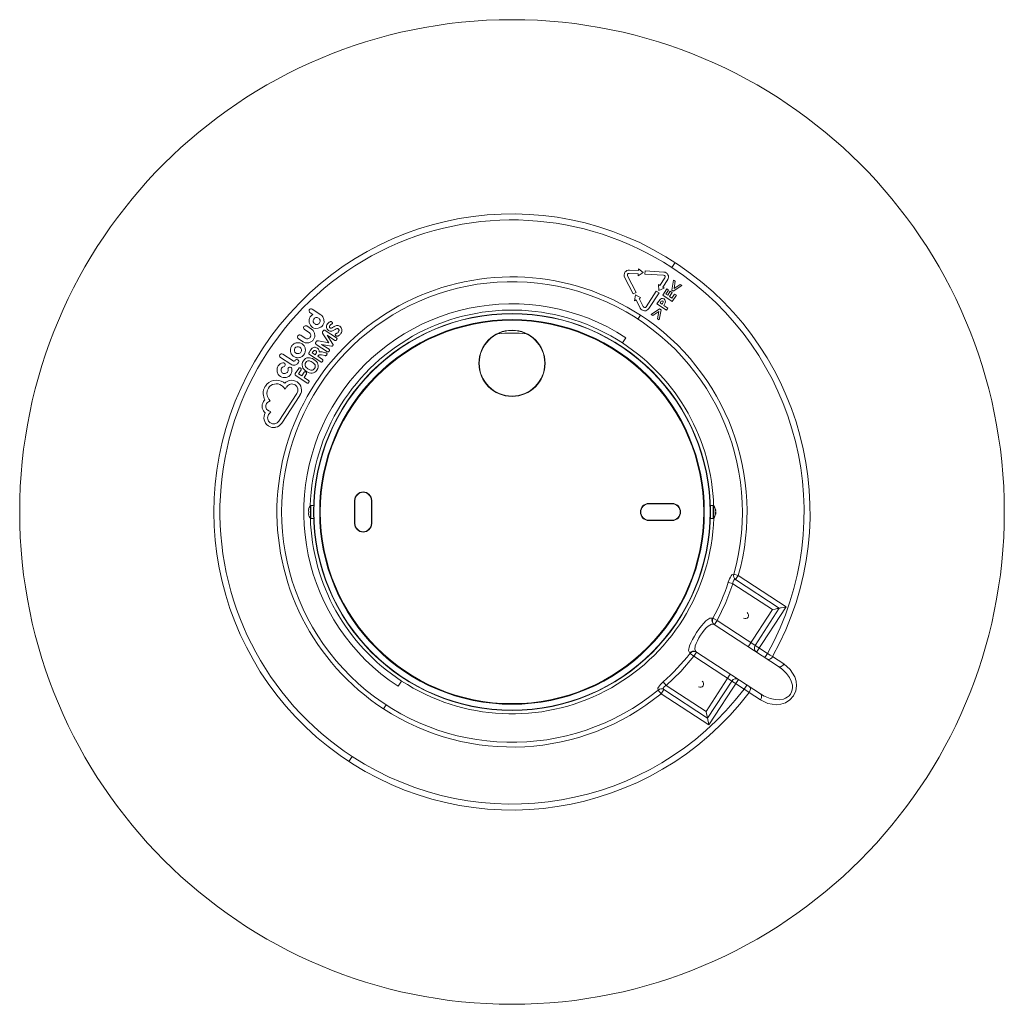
# Model space of a CAD drawing. Header units: millimetres. Extents: x -150 to 612, y -1796 to 169.
# Tile 4 of 4: x -150 to 150, y -131 to 169. Entities that reach past the tile are written whole.
import ezdxf

# ---------------------------------------------------------------- set-up
doc = ezdxf.new("R2010")
doc.units = ezdxf.units.MM

msp = doc.modelspace()

# ---------------------------------------------------------------- linework, layer by layer
at = {"color": 7, "linetype": 'Continuous', "lineweight": 15}
for p, q in [((38.51, 92.83), (38.54, 93.38)), ((38.54, 93.38), (39.98, 92.25)), ((48.67, 93.78), (49.67, 95.3)), ((36.9, 85.72), (34.32, 90.81)), ((35.22, 91.26), (37.79, 86.17)), ((38.45, 91.83), (35.69, 91.98)), ((35.75, 92.98), (38.51, 92.83)), ((39.98, 92.25), (38.42, 91.28)), ((38.42, 91.28), (38.45, 91.83)), ((40.52, 91.72), (40.57, 92.72)), ((46.21, 91.4), (40.52, 91.72)), ((40.57, 92.72), (46.27, 92.4)), ((45.09, 88.31), (46.6, 90.63)), ((47.44, 90.08), (45.92, 87.77)), ((44.63, 88.61), (45.09, 88.31)), ((44.69, 86.78), (44.63, 88.61)), ((46.39, 87.47), (44.69, 86.78)), ((45.92, 87.77), (46.39, 87.47)), ((45.92, 85.37), (47.15, 87.25)), ((47.15, 87.25), (47.67, 86.91)), ((48.72, 86.87), (49.24, 89.9)), ((51.7, 88.29), (49.13, 86.6)), ((49.24, 89.9), (49.74, 89.58)), ((49.74, 89.58), (49.37, 87.41)), ((49.37, 87.41), (51.2, 88.62)), ((51.2, 88.62), (51.7, 88.29)), ((37.79, 86.17), (36.9, 85.72)), ((37.34, 83.63), (37.6, 85.44)), ((37.6, 85.44), (39.22, 84.58)), ((39.22, 84.58), (38.72, 84.33)), ((38.72, 84.33), (39.97, 81.86)), ((40.84, 81.81), (43.96, 86.58)), ((44.79, 86.04), (41.68, 81.26)), ((43.96, 86.58), (44.79, 86.04)), ((48.85, 83.46), (45.92, 85.37)), ((47.67, 86.91), (46.86, 85.67)), ((46.86, 85.67), (47.43, 85.3)), ((47.43, 85.3), (48.24, 86.54)), ((48.76, 86.2), (47.95, 84.96)), ((47.95, 84.96), (48.74, 84.44)), ((48.24, 86.54), (48.76, 86.2)), ((49.13, 86.6), (48.72, 86.87)), ((48.74, 84.44), (49.55, 85.68)), ((50.08, 85.34), (48.85, 83.46)), ((49.55, 85.68), (50.08, 85.34)), ((-60.88, 81.11), (-58.27, 79.4)), ((37.83, 83.88), (37.34, 83.63)), ((39.08, 81.41), (37.83, 83.88)), ((42.42, 79.46), (44.99, 81.16)), ((44.15, 82.67), (44.61, 83.37)), ((47.08, 80.75), (44.15, 82.67)), ((44.99, 81.16), (45.4, 80.89)), ((45.1, 82.96), (45.22, 83.16)), ((45.7, 82.57), (45.1, 82.96)), ((45.84, 82.79), (45.7, 82.57)), ((46.22, 82.23), (47.5, 81.39)), ((47.5, 81.39), (47.08, 80.75)), ((-61.84, 80.71), (-61.84, 80.47)), ((-61.84, 80.47), (-61.74, 80.25)), ((-61.57, 80.08), (-60.66, 79.48)), ((-60.42, 78.06), (-60.13, 78.35)), ((-60.13, 78.35), (-59.76, 78.51)), ((-59.76, 78.51), (-59.35, 78.52)), ((-58.65, 78.06), (-58.5, 77.69)), ((-57.29, 77.94), (-57.63, 78.76)), ((39.17, 79.23), (38.38, 78.03)), ((42.92, 79.13), (42.42, 79.46)), ((44.75, 80.34), (42.92, 79.13)), ((44.38, 78.18), (44.75, 80.34)), ((44.88, 77.85), (44.38, 78.18)), ((45.4, 80.89), (44.88, 77.85)), ((-62.56, 75.96), (-61.13, 75.02)), ((-61.78, 77.89), (-61.76, 77)), ((-61.76, 77), (-61.43, 76.18)), ((-60.56, 77.25), (-60.57, 77.67)), ((-60.4, 76.87), (-60.56, 77.25)), ((-59.94, 75.21), (-59.05, 75.24)), ((-59.31, 76.43), (-59.72, 76.42)), ((-58.93, 76.6), (-59.31, 76.43)), ((-59.05, 75.24), (-58.23, 75.59)), ((-58.5, 77.69), (-58.49, 77.28)), ((-57.28, 77.05), (-57.29, 77.94)), ((-56.52, 75.76), (-56.47, 76.04)), ((-56.51, 75.49), (-56.52, 75.76)), ((-56.45, 75.23), (-56.51, 75.49)), ((-56.47, 76.04), (-56.37, 76.31)), ((-56.33, 74.99), (-56.45, 75.23)), ((-56.37, 76.31), (-56.22, 76.58)), ((-56.22, 76.58), (-56.12, 76.71)), ((-56.12, 76.71), (-56.01, 76.83)), ((-56.12, 76.71), (-56.12, 76.71)), ((-56.01, 76.83), (-55.9, 76.94)), ((-55.9, 76.94), (-55.78, 77.04)), ((-55.78, 77.04), (-55.67, 77.13)), ((-55.67, 77.13), (-55.55, 77.2)), ((-55.63, 75.83), (-55.65, 75.72)), ((-55.65, 75.72), (-55.64, 75.63)), ((-55.64, 75.63), (-55.62, 75.56)), ((-55.59, 75.94), (-55.63, 75.83)), ((-55.62, 75.56), (-55.58, 75.49)), ((-55.52, 76.07), (-55.59, 75.94)), ((-55.58, 75.49), (-55.58, 75.49)), ((-55.58, 75.49), (-55.52, 75.42)), ((-55.55, 77.2), (-55.44, 77.26)), ((-55.42, 76.19), (-55.52, 76.07)), ((-55.52, 75.42), (-55.45, 75.37)), ((-55.45, 77.26), (-55.33, 77.3)), ((-55.45, 75.37), (-55.34, 75.31)), ((-55.33, 76.29), (-55.42, 76.19)), ((-55.34, 75.31), (-55.24, 75.29)), ((-55.33, 77.3), (-55.32, 77.3)), ((-55.22, 76.37), (-55.33, 76.29)), ((-55.32, 77.3), (-55.29, 77.3)), ((-55.29, 77.3), (-55.28, 77.3)), ((-55.28, 77.3), (-55.2, 77.31)), ((-55.24, 75.29), (-55.23, 75.29)), ((-55.23, 75.29), (-55.11, 75.3)), ((-55.12, 76.43), (-55.22, 76.37)), ((-55.2, 77.31), (-55.15, 77.3)), ((-55.15, 77.3), (-55.11, 77.29)), ((-55.11, 77.29), (-55.06, 77.27)), ((-55.11, 75.3), (-54.98, 75.33)), ((-55.06, 77.27), (-55.02, 77.25)), ((-54.95, 76.52), (-55.03, 76.48)), ((-55.02, 77.25), (-54.97, 77.23)), ((-54.98, 75.33), (-54.83, 75.4)), ((-54.97, 77.23), (-54.92, 77.2)), ((-54.85, 76.58), (-54.95, 76.52)), ((-54.92, 77.2), (-54.88, 77.16)), ((-54.88, 77.16), (-54.83, 77.13)), ((-54.83, 77.13), (-54.75, 77.03)), ((-54.83, 75.4), (-54.68, 75.48)), ((-54.75, 77.03), (-54.72, 76.97)), ((-54.69, 76.78), (-54.74, 76.68)), ((-54.72, 76.97), (-54.69, 76.89)), ((-54.69, 76.89), (-54.69, 76.89)), ((-54.69, 76.89), (-54.69, 76.78)), ((-54.68, 75.48), (-54.5, 75.58)), ((-54.5, 75.58), (-54.33, 75.69)), ((-54.33, 75.69), (-54.14, 75.81)), ((-54.14, 75.81), (-53.94, 75.91)), ((-53.94, 75.91), (-53.72, 76.01)), ((-53.94, 75.91), (-53.94, 75.91)), ((-53.57, 75.07), (-53.73, 74.98)), ((-53.72, 76.01), (-53.5, 76.08)), ((-53.43, 75.13), (-53.57, 75.07)), ((-53.5, 76.08), (-53.25, 76.11)), ((-53.3, 75.16), (-53.42, 75.13)), ((-53.18, 75.17), (-53.3, 75.16)), ((-53.25, 76.11), (-53, 76.1)), ((-53.17, 75.17), (-53.18, 75.17)), ((-53.07, 75.15), (-53.17, 75.17)), ((-52.96, 75.09), (-53.07, 75.15)), ((-53, 76.1), (-52.74, 76.02)), ((-52.85, 75.01), (-52.96, 75.09)), ((-52.78, 74.92), (-52.85, 75.01)), ((-52.74, 76.02), (-52.74, 76.02)), ((-52.74, 76.02), (-52.48, 75.89)), ((-52.48, 75.89), (-52.23, 75.69)), ((-52.23, 75.69), (-52.03, 75.44)), ((-52.03, 75.44), (-52.03, 75.44)), ((-52.03, 75.44), (-51.9, 75.17)), ((-51.9, 75.17), (-51.83, 74.88)), ((-63.6, 71.12), (-65.06, 72.08)), ((-64.37, 73.11), (-62.97, 72.2)), ((-61.77, 73.95), (-63.22, 74.89)), ((-57.74, 74.11), (-57.76, 74.01)), ((-57.76, 74.01), (-57.76, 73.91)), ((-57.76, 74.01), (-57.76, 74.01)), ((-57.76, 73.91), (-57.74, 73.82)), ((-57.73, 74.11), (-57.74, 74.11)), ((-57.74, 73.82), (-57.71, 73.72)), ((-57.7, 74.19), (-57.73, 74.11)), ((-57.71, 73.72), (-57.66, 73.63)), ((-57.71, 73.72), (-57.71, 73.72)), ((-57.66, 74.27), (-57.7, 74.2)), ((-57.7, 74.2), (-57.7, 74.19)), ((-57.52, 74.48), (-57.66, 74.27)), ((-57.66, 73.63), (-57.61, 73.54)), ((-55.84, 70.85), (-57.61, 73.54)), ((-57.43, 74.58), (-57.52, 74.48)), ((-57.35, 74.63), (-57.43, 74.58)), ((-57.28, 74.66), (-57.35, 74.63)), ((-57.18, 74.67), (-57.28, 74.66)), ((-57.18, 74.67), (-57.18, 74.67)), ((-57.09, 74.67), (-57.18, 74.67)), ((-57.09, 74.67), (-57.09, 74.67)), ((-56.99, 74.64), (-57.09, 74.67)), ((-56.99, 74.64), (-56.99, 74.64)), ((-56.99, 74.64), (-56.9, 74.59)), ((-56.9, 74.59), (-53.46, 72.35)), ((-56.15, 74.77), (-56.33, 74.99)), ((-53.96, 71.58), (-56.29, 73.11)), ((-56.29, 73.11), (-54.55, 70.46)), ((-55.93, 74.59), (-56.15, 74.77)), ((-56.15, 74.77), (-56.15, 74.77)), ((-55.67, 74.45), (-55.93, 74.59)), ((-55.4, 74.38), (-55.67, 74.45)), ((-55.67, 74.45), (-55.67, 74.45)), ((-55.15, 74.36), (-55.4, 74.38)), ((-54.91, 74.39), (-55.15, 74.36)), ((-54.68, 74.46), (-54.91, 74.39)), ((-54.47, 74.55), (-54.68, 74.46)), ((-54.27, 74.66), (-54.47, 74.55)), ((-54.08, 74.77), (-54.27, 74.66)), ((-53.9, 74.88), (-54.08, 74.77)), ((-53.73, 74.98), (-53.9, 74.88)), ((-53.84, 73.32), (-53.82, 73.38)), ((-53.83, 73.2), (-53.84, 73.32)), ((-53.83, 73.19), (-53.83, 73.2)), ((-53.8, 73.11), (-53.83, 73.19)), ((-53.82, 73.38), (-53.79, 73.45)), ((-53.82, 73.38), (-53.82, 73.38)), ((-53.8, 73.1), (-53.8, 73.11)), ((-53.8, 73.11), (-53.8, 73.11)), ((-53.8, 73.11), (-53.8, 73.11)), ((-53.76, 73.05), (-53.8, 73.1)), ((-53.71, 73), (-53.76, 73.05)), ((-53.76, 73.05), (-53.76, 73.05)), ((-53.6, 72.92), (-53.71, 73)), ((-53.67, 73.56), (-53.55, 73.62)), ((-53.52, 72.87), (-53.6, 72.92)), ((-53.55, 73.62), (-53.47, 73.66)), ((-53.42, 72.83), (-53.52, 72.87)), ((-53.47, 73.66), (-53.35, 73.72)), ((-53.47, 73.66), (-53.47, 73.66)), ((-53.41, 72.83), (-53.42, 72.83)), ((-53.31, 72.82), (-53.41, 72.83)), ((-53.35, 73.72), (-53.23, 73.8)), ((-53.35, 72.22), (-53.34, 72.21)), ((-53.34, 72.21), (-53.32, 72.1)), ((-53.33, 72.02), (-53.34, 71.96)), ((-53.32, 72.1), (-53.33, 72.02)), ((-53.33, 72.02), (-53.33, 72.02)), ((-53.2, 72.82), (-53.31, 72.82)), ((-53.23, 73.8), (-53.1, 73.91)), ((-53.09, 72.86), (-53.2, 72.82)), ((-53.2, 72.82), (-53.2, 72.82)), ((-53.1, 73.91), (-52.98, 74.02)), ((-53.1, 73.91), (-53.1, 73.91)), ((-52.97, 72.91), (-53.09, 72.86)), ((-52.98, 74.02), (-52.85, 74.19)), ((-52.85, 72.98), (-52.97, 72.91)), ((-52.85, 74.19), (-52.77, 74.33)), ((-52.72, 73.07), (-52.85, 72.98)), ((-52.73, 74.82), (-52.78, 74.92)), ((-52.77, 74.34), (-52.73, 74.47)), ((-52.77, 74.33), (-52.77, 74.34)), ((-52.7, 74.71), (-52.73, 74.82)), ((-52.73, 74.47), (-52.72, 74.47)), ((-52.72, 74.47), (-52.7, 74.6)), ((-52.57, 73.19), (-52.72, 73.08)), ((-52.72, 73.08), (-52.72, 73.07)), ((-52.7, 74.6), (-52.7, 74.71)), ((-52.7, 74.71), (-52.7, 74.71)), ((-52.43, 73.33), (-52.57, 73.19)), ((-52.28, 73.49), (-52.43, 73.33)), ((-52.15, 73.68), (-52.28, 73.49)), ((-51.98, 73.97), (-52.15, 73.68)), ((-51.87, 74.27), (-51.98, 73.97)), ((-51.82, 74.58), (-51.87, 74.27)), ((-51.83, 74.88), (-51.82, 74.58)), ((33.64, 70.77), (34.69, 72.38)), ((-66.27, 68.77), (-66.12, 69.16)), ((-64.35, 69.17), (-64.18, 68.79)), ((-60.89, 69.15), (-61.09, 68.96)), ((-60.67, 69.29), (-60.89, 69.15)), ((-60.44, 69.39), (-60.67, 69.29)), ((-60.67, 69.29), (-60.67, 69.29)), ((-60.21, 69.45), (-60.44, 69.39)), ((-60.21, 69.45), (-60.21, 69.45)), ((-59.97, 69.45), (-60.21, 69.45)), ((-59.74, 69.42), (-59.97, 69.45)), ((-59.89, 70.68), (-59.88, 70.82)), ((-59.88, 70.82), (-59.82, 70.96)), ((-59.82, 70.96), (-59.7, 71.14)), ((-59.68, 70.34), (-59.82, 70.47)), ((-59.82, 70.47), (-59.82, 70.47)), ((-59.52, 69.34), (-59.74, 69.42)), ((-59.7, 71.14), (-59.64, 71.23)), ((-56.24, 68.09), (-59.68, 70.34)), ((-59.64, 71.23), (-59.56, 71.31)), ((-59.64, 71.23), (-59.64, 71.23)), ((-59.56, 71.31), (-59.48, 71.37)), ((-59.56, 71.31), (-59.56, 71.31)), ((-59.31, 69.22), (-59.52, 69.34)), ((-59.48, 71.37), (-59.47, 71.37)), ((-59.47, 71.37), (-59.37, 71.42)), ((-59.37, 71.42), (-59.28, 71.45)), ((-59.12, 69.07), (-59.31, 69.22)), ((-59.28, 71.45), (-59.17, 71.46)), ((-59.28, 71.45), (-59.28, 71.45)), ((-59.17, 71.46), (-59.09, 71.45)), ((-58.96, 68.9), (-59.12, 69.07)), ((-59.09, 71.45), (-59.09, 71.45)), ((-59.09, 71.45), (-59, 71.44)), ((-59, 71.44), (-59, 71.44)), ((-59, 71.44), (-55.84, 70.85)), ((-55.03, 69.77), (-58.02, 70.34)), ((-58.02, 70.34), (-55.74, 68.85)), ((-54.94, 69.76), (-55.03, 69.77)), ((-54.86, 69.77), (-54.94, 69.76)), ((-54.8, 69.8), (-54.86, 69.77)), ((-54.86, 69.77), (-54.86, 69.77)), ((-54.75, 69.83), (-54.8, 69.8)), ((-54.74, 69.83), (-54.75, 69.83)), ((-54.7, 69.86), (-54.74, 69.83)), ((-54.74, 69.83), (-54.74, 69.83)), ((-54.66, 69.91), (-54.7, 69.87)), ((-54.7, 69.87), (-54.7, 69.86)), ((-54.63, 69.95), (-54.66, 69.91)), ((-54.59, 70), (-54.63, 69.95)), ((-54.63, 69.95), (-54.63, 69.95)), ((-54.56, 70.05), (-54.59, 70)), ((-54.54, 70.1), (-54.56, 70.05)), ((-54.55, 70.46), (-54.54, 70.45)), ((-54.54, 70.45), (-54.51, 70.4)), ((-54.52, 70.15), (-54.54, 70.1)), ((-54.5, 70.2), (-54.52, 70.15)), ((-54.52, 70.15), (-54.52, 70.15)), ((-54.51, 70.4), (-54.51, 70.39)), ((-54.51, 70.39), (-54.5, 70.35)), ((-54.5, 70.35), (-54.5, 70.33)), ((-54.5, 70.33), (-54.49, 70.25)), ((-54.49, 70.25), (-54.5, 70.2)), ((-53.78, 71.53), (-53.8, 71.53)), ((-53.69, 71.55), (-53.78, 71.53)), ((-53.61, 71.58), (-53.69, 71.55)), ((-53.69, 71.55), (-53.69, 71.55)), ((-53.56, 71.63), (-53.61, 71.59)), ((-53.61, 71.59), (-53.61, 71.58)), ((-53.52, 71.67), (-53.56, 71.63)), ((-53.56, 71.63), (-53.56, 71.63)), ((-53.51, 71.67), (-53.52, 71.67)), ((-53.47, 71.72), (-53.51, 71.67)), ((-53.43, 71.78), (-53.47, 71.72)), ((-53.47, 71.72), (-53.47, 71.72)), ((-53.39, 71.84), (-53.43, 71.78)), ((-53.43, 71.78), (-53.43, 71.78)), ((-53.36, 71.9), (-53.39, 71.84)), ((-53.39, 71.84), (-53.39, 71.84)), ((-53.34, 71.96), (-53.36, 71.9)), ((-67.39, 64.27), (-70.56, 66.35)), ((-69.85, 67.38), (-66.7, 65.32)), ((-66.27, 68.36), (-66.27, 68.77)), ((-66.12, 67.99), (-66.27, 68.36)), ((-65, 67.54), (-65.42, 67.53)), ((-64.62, 67.69), (-65, 67.54)), ((-64.18, 68.79), (-64.17, 68.38)), ((-63.26, 65.72), (-62.91, 66.01)), ((-62.91, 66.01), (-62.53, 66.21)), ((-62.53, 66.21), (-62.12, 66.3)), ((-62.12, 66.3), (-61.69, 66.29)), ((-61.9, 67.72), (-61.91, 67.59)), ((-61.85, 67.86), (-61.9, 67.73)), ((-61.39, 68.55), (-61.85, 67.86)), ((-61.84, 67.38), (-61.7, 67.24)), ((-58.26, 65), (-61.7, 67.24)), ((-61.69, 66.29), (-61.26, 66.19)), ((-61.31, 68.68), (-61.39, 68.55)), ((-61.23, 68.79), (-61.31, 68.68)), ((-61.26, 66.19), (-60.81, 66.01)), ((-61.16, 68.88), (-61.23, 68.79)), ((-61.23, 68.79), (-61.23, 68.79)), ((-61.1, 68.95), (-61.16, 68.88)), ((-61.09, 68.96), (-61.1, 68.95)), ((-60.86, 67.78), (-60.7, 68.03)), ((-59.93, 67.17), (-60.86, 67.78)), ((-60.81, 66.01), (-60.37, 65.76)), ((-60.7, 68.03), (-60.62, 68.16)), ((-60.62, 68.16), (-60.54, 68.26)), ((-60.54, 68.26), (-60.48, 68.33)), ((-60.54, 68.26), (-60.54, 68.26)), ((-60.48, 68.33), (-60.42, 68.39)), ((-60.42, 68.39), (-60.26, 68.49)), ((-60.26, 68.49), (-60.12, 68.52)), ((-60.12, 68.52), (-60.12, 68.52)), ((-60.12, 68.52), (-59.97, 68.5)), ((-59.97, 68.5), (-59.79, 68.41)), ((-59.72, 67.49), (-59.93, 67.17)), ((-59.79, 68.41), (-59.69, 68.33)), ((-59.62, 67.67), (-59.72, 67.5)), ((-59.72, 67.5), (-59.72, 67.49)), ((-59.69, 68.33), (-59.62, 68.25)), ((-59.62, 68.25), (-59.57, 68.17)), ((-59.57, 67.82), (-59.62, 67.67)), ((-59.57, 68.17), (-59.55, 68.07)), ((-59.54, 67.96), (-59.57, 67.82)), ((-59.55, 68.07), (-59.54, 67.96)), ((-59.1, 66.88), (-59.21, 66.71)), ((-59.21, 66.71), (-57.76, 65.76)), ((-59, 67.01), (-59.1, 66.88)), ((-58.9, 67.1), (-59, 67.01)), ((-58.84, 68.71), (-58.96, 68.9)), ((-58.79, 67.16), (-58.9, 67.1)), ((-58.76, 68.51), (-58.84, 68.71)), ((-58.68, 67.19), (-58.79, 67.16)), ((-58.72, 68.3), (-58.76, 68.51)), ((-58.71, 68.09), (-58.72, 68.3)), ((-58.56, 68.11), (-58.71, 68.09)), ((-58.55, 67.21), (-58.68, 67.19)), ((-58.41, 68.11), (-58.56, 68.11)), ((-58.42, 67.2), (-58.55, 67.21)), ((-58.25, 67.18), (-58.42, 67.2)), ((-58.24, 68.09), (-58.41, 68.11)), ((-58.07, 67.15), (-58.25, 67.18)), ((-58.07, 68.07), (-58.24, 68.09)), ((-58.07, 68.07), (-58.07, 68.07)), ((-57.89, 68.04), (-58.07, 68.07)), ((-56.97, 66.91), (-58.07, 67.15)), ((-56.81, 67.82), (-57.89, 68.04)), ((-56.91, 66.9), (-56.97, 66.91)), ((-56.84, 66.89), (-56.91, 66.9)), ((-56.74, 66.91), (-56.84, 66.9)), ((-56.84, 66.9), (-56.84, 66.89)), ((-56.8, 67.82), (-56.81, 67.82)), ((-56.69, 67.79), (-56.8, 67.82)), ((-56.66, 66.94), (-56.74, 66.91)), ((-56.61, 67.77), (-56.69, 67.79)), ((-56.59, 66.99), (-56.66, 66.94)), ((-56.66, 66.94), (-56.66, 66.94)), ((-56.61, 67.77), (-56.61, 67.77)), ((-56.56, 67.75), (-56.61, 67.77)), ((-56.54, 67.04), (-56.59, 66.99)), ((-56.56, 67.75), (-56.56, 67.75)), ((-56.56, 67.75), (-56.49, 67.72)), ((-56.5, 67.09), (-56.54, 67.04)), ((-56.54, 67.04), (-56.54, 67.04)), ((-56.46, 67.14), (-56.5, 67.09)), ((-56.5, 67.09), (-56.5, 67.09)), ((-56.49, 67.72), (-56.44, 67.67)), ((-56.42, 67.21), (-56.46, 67.14)), ((-56.44, 67.67), (-56.39, 67.61)), ((-56.39, 67.27), (-56.42, 67.21)), ((-56.42, 67.21), (-56.42, 67.21)), ((-56.39, 67.61), (-56.35, 67.5)), ((-56.37, 67.33), (-56.39, 67.27)), ((-56.35, 67.4), (-56.37, 67.33)), ((-56.35, 67.5), (-56.35, 67.42)), ((-56.35, 67.42), (-56.35, 67.41)), ((-56.35, 67.41), (-56.35, 67.4)), ((-56.18, 68.06), (-56.24, 68.09)), ((-56.1, 68.04), (-56.18, 68.06)), ((-56.18, 68.06), (-56.18, 68.06)), ((-56.09, 68.04), (-56.1, 68.04)), ((-55.98, 68.05), (-56.09, 68.04)), ((-55.89, 68.09), (-55.98, 68.05)), ((-55.84, 68.13), (-55.89, 68.09)), ((-55.8, 68.17), (-55.84, 68.13)), ((-55.84, 68.13), (-55.84, 68.13)), ((-55.75, 68.23), (-55.8, 68.17)), ((-55.71, 68.28), (-55.75, 68.23)), ((-55.75, 68.23), (-55.75, 68.23)), ((-55.68, 68.35), (-55.71, 68.28)), ((-55.64, 68.41), (-55.68, 68.35)), ((-55.68, 68.35), (-55.68, 68.35)), ((-55.62, 68.47), (-55.64, 68.41)), ((-55.64, 68.41), (-55.64, 68.41)), ((-55.63, 68.72), (-55.63, 68.71)), ((-55.63, 68.71), (-55.6, 68.62)), ((-55.61, 68.52), (-55.62, 68.47)), ((-55.62, 68.47), (-55.62, 68.47)), ((-55.6, 68.61), (-55.61, 68.53)), ((-55.61, 68.53), (-55.61, 68.52)), ((-55.6, 68.62), (-55.6, 68.61)), ((-67.33, 63.33), (-67.54, 63.4)), ((-67.16, 63.18), (-67.33, 63.33)), ((-67.06, 62.97), (-67.16, 63.18)), ((-66.04, 61.44), (-64.99, 63.05)), ((-65.03, 64.83), (-65.1, 64.72)), ((-64.99, 63.05), (-64.93, 63.12)), ((-64.93, 63.12), (-64.86, 63.17)), ((-64.86, 63.17), (-64.78, 63.2)), ((-64.78, 63.2), (-64.77, 63.2)), ((-64.77, 63.2), (-64.7, 63.2)), ((-64.7, 63.2), (-64.61, 63.19)), ((-64.61, 63.19), (-64.61, 63.19)), ((-64.61, 63.19), (-64.54, 63.17)), ((-64.54, 63.17), (-64.48, 63.14)), ((-64.48, 63.14), (-64.48, 63.14)), ((-64.48, 63.14), (-64.43, 63.11)), ((-64.43, 63.11), (-64.38, 63.07)), ((-64.38, 63.07), (-64.38, 63.07)), ((-64.38, 63.07), (-64.33, 63.03)), ((-64.33, 63.03), (-64.28, 62.98)), ((-63.96, 63.99), (-63.94, 64.43)), ((-63.87, 63.56), (-63.96, 63.99)), ((-63.94, 64.43), (-63.81, 64.89)), ((-63.69, 63.15), (-63.87, 63.56)), ((-63.81, 64.89), (-63.57, 65.33)), ((-63.42, 62.78), (-63.69, 63.15)), ((-63.57, 65.33), (-63.26, 65.72)), ((-63.57, 65.33), (-63.57, 65.33)), ((-63.07, 64.29), (-63.01, 64.54)), ((-63.06, 64.04), (-63.07, 64.29)), ((-63, 63.8), (-63.06, 64.04)), ((-63.01, 64.54), (-62.86, 64.83)), ((-63, 63.8), (-63, 63.8)), ((-62.87, 63.57), (-63, 63.8)), ((-62.69, 63.34), (-62.87, 63.57)), ((-62.86, 64.83), (-62.66, 65.09)), ((-62.45, 63.12), (-62.69, 63.34)), ((-62.66, 65.09), (-62.45, 65.25)), ((-62.45, 65.25), (-62.22, 65.34)), ((-62.17, 62.92), (-62.45, 63.12)), ((-62.22, 65.34), (-61.99, 65.37)), ((-61.99, 65.37), (-61.73, 65.35)), ((-61.73, 65.35), (-61.45, 65.27)), ((-61.45, 65.27), (-61.15, 65.13)), ((-61.15, 65.13), (-60.85, 64.95)), ((-60.85, 64.95), (-60.57, 64.75)), ((-60.57, 64.75), (-60.33, 64.53)), ((-60.37, 65.76), (-59.94, 65.44)), ((-60.15, 63.03), (-60.35, 62.77)), ((-60.33, 64.53), (-60.14, 64.31)), ((-59.99, 63.32), (-60.15, 63.03)), ((-60.14, 64.31), (-60.01, 64.07)), ((-60.01, 64.07), (-59.94, 63.83)), ((-60.01, 64.07), (-60.01, 64.07)), ((-59.93, 63.58), (-59.99, 63.32)), ((-59.94, 65.44), (-59.59, 65.09)), ((-59.94, 63.83), (-59.93, 63.58)), ((-59.59, 65.09), (-59.59, 65.09)), ((-59.59, 65.09), (-59.31, 64.71)), ((-59.31, 64.71), (-59.13, 64.31)), ((-59.06, 63.43), (-59.19, 62.97)), ((-59.13, 64.31), (-59.13, 64.3)), ((-59.13, 64.3), (-59.04, 63.87)), ((-59.04, 63.87), (-59.06, 63.43)), ((-58.19, 64.96), (-58.26, 65)), ((-58.18, 64.96), (-58.19, 64.96)), ((-58.1, 64.95), (-58.18, 64.96)), ((-57.99, 64.96), (-58.1, 64.95)), ((-57.91, 65), (-57.99, 64.96)), ((-57.86, 65.04), (-57.91, 65)), ((-57.82, 65.08), (-57.86, 65.04)), ((-57.77, 65.14), (-57.82, 65.08)), ((-57.82, 65.08), (-57.82, 65.08)), ((-57.73, 65.2), (-57.77, 65.14)), ((-57.77, 65.14), (-57.77, 65.14)), ((-57.69, 65.26), (-57.73, 65.2)), ((-57.66, 65.32), (-57.69, 65.26)), ((-57.69, 65.26), (-57.69, 65.26)), ((-57.64, 65.38), (-57.66, 65.32)), ((-57.65, 65.63), (-57.65, 65.62)), ((-57.65, 65.62), (-57.62, 65.53)), ((-57.63, 65.44), (-57.64, 65.38)), ((-57.62, 65.53), (-57.63, 65.44)), ((-57.62, 65.53), (-57.62, 65.53)), ((-71.55, 62.93), (-71.53, 62.03)), ((-71.53, 62.03), (-71.2, 61.21)), ((-70.33, 62.28), (-70.34, 62.7)), ((-70.18, 61.9), (-70.33, 62.28)), ((-69.72, 60.25), (-68.84, 60.27)), ((-69.08, 61.47), (-69.5, 61.46)), ((-68.7, 61.63), (-69.08, 61.47)), ((-68.84, 60.27), (-68.02, 60.61)), ((-67.04, 62.09), (-67.06, 62.97)), ((-66.11, 61.17), (-66.1, 61.3)), ((-66.1, 61.3), (-66.04, 61.44)), ((-66.04, 60.95), (-65.89, 60.82)), ((-62.46, 58.58), (-65.89, 60.82)), ((-64.27, 62.58), (-65.06, 61.36)), ((-65.06, 61.36), (-64.08, 60.73)), ((-64.28, 62.98), (-64.28, 62.97)), ((-64.28, 62.97), (-64.24, 62.9)), ((-64.23, 62.66), (-64.27, 62.58)), ((-64.24, 62.9), (-64.24, 62.89)), ((-64.24, 62.89), (-64.22, 62.83)), ((-64.21, 62.74), (-64.23, 62.66)), ((-64.22, 62.83), (-64.22, 62.83)), ((-64.22, 62.83), (-64.21, 62.74)), ((-64.08, 60.73), (-63.34, 61.87)), ((-63.07, 62.43), (-63.42, 62.78)), ((-62.63, 61.4), (-63.37, 60.26)), ((-63.37, 60.26), (-61.96, 59.34)), ((-63.34, 61.87), (-63.3, 61.92)), ((-63.3, 61.92), (-63.24, 61.97)), ((-63.3, 61.92), (-63.3, 61.92)), ((-63.24, 61.97), (-63.16, 62.01)), ((-63.16, 62.01), (-63.15, 62.01)), ((-63.15, 62.01), (-63.07, 62.02)), ((-62.65, 62.12), (-63.07, 62.43)), ((-63.07, 62.02), (-63.06, 62.02)), ((-63.06, 62.02), (-62.98, 62.02)), ((-62.98, 62.02), (-62.98, 62.02)), ((-62.98, 62.02), (-62.9, 62)), ((-62.9, 62), (-62.84, 61.96)), ((-62.84, 61.96), (-62.79, 61.93)), ((-62.79, 61.93), (-62.74, 61.9)), ((-62.74, 61.9), (-62.74, 61.9)), ((-62.74, 61.9), (-62.69, 61.85)), ((-62.69, 61.85), (-62.69, 61.85)), ((-62.69, 61.85), (-62.64, 61.8)), ((-62.2, 61.86), (-62.65, 62.12)), ((-62.64, 61.8), (-62.6, 61.73)), ((-62.59, 61.48), (-62.63, 61.4)), ((-62.6, 61.73), (-62.6, 61.72)), ((-62.6, 61.72), (-62.58, 61.65)), ((-62.57, 61.57), (-62.59, 61.48)), ((-62.58, 61.65), (-62.57, 61.57)), ((-61.76, 61.67), (-62.2, 61.86)), ((-61.56, 62.6), (-62.17, 62.92)), ((-61.32, 61.57), (-61.76, 61.67)), ((-61.28, 62.51), (-61.56, 62.6)), ((-60.89, 61.56), (-61.32, 61.57)), ((-61.02, 62.48), (-61.28, 62.51)), ((-60.78, 62.52), (-61.02, 62.48)), ((-60.48, 61.65), (-60.89, 61.56)), ((-60.56, 62.61), (-60.78, 62.52)), ((-60.35, 62.77), (-60.56, 62.61)), ((-60.09, 61.84), (-60.48, 61.65)), ((-59.74, 62.13), (-60.09, 61.84)), ((-60.09, 61.84), (-60.09, 61.84)), ((-59.43, 62.53), (-59.74, 62.13)), ((-59.19, 62.97), (-59.43, 62.53)), ((-75.15, 57.63), (-75.15, 57.63)), ((-74.22, 57.02), (-74.22, 57.03)), ((-70.21, 57.87), (-70.22, 57.86)), ((-70.22, 57.86), (-69.88, 57.61)), ((-69.88, 57.61), (-69.58, 57.3)), ((-69.61, 58.8), (-69.61, 58.8)), ((-69.58, 57.3), (-69.08, 56.7)), ((-69.08, 56.7), (-68.68, 57.38)), ((-68.68, 57.38), (-68.64, 57.45)), ((-68.64, 57.45), (-68.64, 57.45)), ((-66.08, 57.98), (-66.08, 57.98)), ((-65.48, 58.91), (-65.47, 58.92)), ((-62.38, 58.54), (-62.46, 58.58)), ((-62.29, 58.53), (-62.38, 58.54)), ((-62.19, 58.54), (-62.29, 58.53)), ((-62.11, 58.58), (-62.19, 58.54)), ((-62.05, 58.62), (-62.11, 58.58)), ((-62.01, 58.66), (-62.06, 58.62)), ((-61.97, 58.72), (-62.01, 58.66)), ((-62.01, 58.66), (-62.01, 58.66)), ((-61.93, 58.77), (-61.97, 58.72)), ((-61.97, 58.72), (-61.97, 58.72)), ((-61.89, 58.84), (-61.93, 58.77)), ((-61.86, 58.9), (-61.89, 58.84)), ((-61.89, 58.84), (-61.89, 58.84)), ((-61.84, 58.96), (-61.86, 58.9)), ((-61.85, 59.21), (-61.84, 59.2)), ((-61.84, 59.2), (-61.82, 59.11)), ((-61.82, 59.02), (-61.84, 58.96)), ((-61.82, 59.11), (-61.82, 59.02)), ((-61.82, 59.02), (-61.82, 59.02)), ((-65.55, 55.43), (-71.08, 46.96)), ((-64.62, 54.81), (-70.15, 46.35)), ((-65.55, 55.43), (-65.55, 55.43)), ((-64.62, 54.82), (-64.62, 54.82)), ((-64.62, 54.82), (-64.62, 54.81)), ((-75.3, 53.43), (-75.28, 53.45)), ((-74.78, 52.33), (-74.54, 52.62)), ((-74.54, 52.62), (-74.24, 52.83)), ((-74.24, 52.83), (-73.68, 53.15)), ((-73.68, 53.15), (-74.08, 53.66)), ((-74.24, 50.16), (-74.33, 50.22)), ((-74.14, 50.11), (-74.24, 50.16)), ((-74.17, 48.98), (-74.07, 49.11)), ((-74.17, 48.98), (-74.17, 48.98)), ((-73.46, 49.79), (-74.14, 50.11)), ((-74.07, 49.11), (-73.97, 49.23)), ((-73.97, 49.23), (-73.46, 49.79)), ((-74.24, 45.49), (-74.24, 45.5)), ((-73.63, 46.43), (-73.63, 46.43)), ((-71.08, 46.96), (-71.08, 46.96)), ((-70.15, 46.35), (-70.15, 46.35)), ((-60.47, 21.28), (-61.25, 21.28)), ((-47.95, 15.78), (-47.95, 22.78)), ((-47.95, 22.78), (-47.85, 22.78)), ((-47.85, 22.78), (-47.85, 15.78)), ((-42.75, 22.78), (-42.85, 22.78)), ((-42.85, 15.78), (-42.85, 22.78)), ((-42.75, 22.78), (-42.75, 15.78)), ((41.75, 21.88), (48.75, 21.88)), ((41.75, 21.88), (41.75, 21.78)), ((48.75, 21.78), (41.75, 21.78)), ((48.75, 21.78), (48.75, 21.88)), ((61.28, 21.28), (60.5, 21.28)), ((60.5, 21.28), (60.5, 17.28)), ((-61.95, 19.5), (-62.05, 19.51)), ((-62.05, 19.04), (-61.95, 19.05)), ((-61.96, 20.11), (-61.95, 20.11)), ((-61.95, 18.45), (-61.96, 18.44)), ((60.5, 20.96), (60.48, 20.96)), ((60.5, 20.28), (60.49, 20.28)), ((60.49, 18.28), (60.5, 18.28)), ((61.99, 18.97), (62.08, 18.96)), ((62.08, 19.17), (62.02, 19.17)), ((62.06, 19.59), (62.08, 19.6)), ((-61.25, 17.28), (-60.47, 17.28)), ((-47.85, 15.78), (-47.95, 15.78)), ((-42.85, 15.78), (-42.75, 15.78)), ((41.75, 16.68), (41.75, 16.78)), ((41.75, 16.78), (48.75, 16.78)), ((48.75, 16.68), (41.75, 16.68)), ((48.75, 16.78), (48.75, 16.68)), ((60.48, 17.59), (60.5, 17.59)), ((60.5, 17.28), (61.28, 17.28)), ((67.57, 0.3), (68.95, -0.09)), ((67.26, -2.57), (79.37, -10.48)), ((68.13, -1.34), (68.95, -0.09)), ((81.45, -10.05), (68.13, -1.34)), ((68.95, -0.09), (83.52, -9.61)), ((79.37, -10.48), (71.99, -21.78)), ((74.06, -21.35), (81.45, -10.05)), ((83.52, -9.61), (74.5, -23.42)), ((61.24, -13.12), (61.11, -13.04)), ((61.24, -13.12), (62.51, -13.8)), ((61.56, -14.97), (81.2, -27.8)), ((61.69, -15.05), (62.51, -13.8)), ((62.51, -13.8), (77.86, -23.83)), ((54.14, -23.7), (54.27, -23.79)), ((55.4, -24.68), (54.27, -23.79)), ((55.4, -24.68), (56.22, -23.42)), ((56.22, -23.42), (56.09, -23.34)), ((75.73, -36.17), (56.22, -23.42)), ((77.86, -23.83), (77.04, -25.08)), ((55.4, -24.68), (70.75, -34.71)), ((82.85, -27.01), (79.42, -24.77)), ((81.2, -27.8), (81.37, -27.85)), ((81.97, -28.38), (81.2, -27.8)), ((-34.69, -33.82), (-33.64, -32.22)), ((46.07, -32.47), (47.02, -33.54)), ((66.52, -30.15), (59.13, -41.46)), ((59.57, -43.53), (66.95, -32.23)), ((69.03, -31.79), (60.01, -45.61)), ((45.43, -36.09), (44.52, -34.97)), ((45.43, -36.09), (46.25, -34.83)), ((46.25, -34.83), (59.57, -43.53)), ((59.13, -41.46), (47.02, -33.54)), ((71.57, -33.45), (70.75, -34.71)), ((72.23, -35.76), (75.67, -38)), ((60.01, -45.61), (45.43, -36.09)), ((75.84, -36.31), (75.73, -36.17)), ((75.73, -36.17), (76.57, -36.65)), ((-39.17, -40.68), (-38.38, -39.48)), ((-48.67, -55.23), (-49.67, -56.75))]:
    msp.add_line(p, q, dxfattribs=at)
at = {"color": 8, "linetype": 'Continuous', "lineweight": 15}
for p, q in [((-61.44, 17.37), (-61.44, 21.18)), ((-61.25, 17.28), (-61.25, 21.28)), ((61.28, 21.28), (61.28, 17.28)), ((61.47, 21.18), (61.47, 17.37))]:
    msp.add_line(p, q, dxfattribs=at)
at = {"color": 7, "linetype": 'Continuous', "lineweight": 15, "flags": 128}
for points in [[(44.61, 83.37), (45.25, 84.15), (45.55, 84.3), (45.88, 84.35), (46.19, 84.27), (46.33, 84.19)], [(45.92, 83.55), (45.96, 83.52), (46, 83.48), (46.05, 83.38), (46.06, 83.28), (46.04, 83.17), (45.84, 82.79)], [(-61.45, 78.73), (-61.66, 78.33), (-61.78, 77.89)], [(-61.74, 80.25), (-61.67, 80.15), (-61.57, 80.08)], [(-60.66, 79.48), (-61.1, 79.16), (-61.45, 78.73)], [(-60.57, 77.67), (-60.51, 77.87), (-60.42, 78.06)], [(-59.35, 78.52), (-59.14, 78.46), (-58.95, 78.36)], [(-58.95, 78.36), (-58.78, 78.23), (-58.65, 78.06)], [(-57.63, 78.76), (-57.91, 79.12), (-58.27, 79.4)], [(-61.43, 76.18), (-61.14, 75.83), (-60.79, 75.54)], [(-60.79, 75.54), (-60.38, 75.33), (-59.94, 75.21)], [(-60.11, 76.58), (-60.27, 76.71), (-60.4, 76.87)], [(-59.72, 76.42), (-59.92, 76.48), (-60.11, 76.58)], [(-58.63, 76.89), (-58.77, 76.73), (-58.93, 76.6)], [(-58.49, 77.28), (-58.54, 77.08), (-58.63, 76.89)], [(-58.23, 75.59), (-57.88, 75.87), (-57.6, 76.22)], [(-57.6, 76.22), (-57.39, 76.62), (-57.28, 77.05)], [(-55.03, 76.48), (-55.06, 76.46), (-55.12, 76.43)], [(-54.74, 76.68), (-54.78, 76.63), (-54.85, 76.58)], [(-65.33, 72.46), (-65.23, 72.24), (-65.06, 72.08)], [(-53.79, 73.45), (-53.74, 73.51), (-53.67, 73.56)], [(-53.46, 72.35), (-53.4, 72.29), (-53.35, 72.22)], [(-66.12, 69.16), (-65.82, 69.45), (-65.44, 69.61)], [(-65.44, 69.61), (-65.03, 69.61), (-64.65, 69.46)], [(-64.65, 69.46), (-64.48, 69.33), (-64.35, 69.17)], [(-59.82, 70.47), (-59.87, 70.57), (-59.89, 70.68)], [(-53.8, 71.53), (-53.88, 71.55), (-53.96, 71.58)], [(-70.8, 66.74), (-70.71, 66.52), (-70.56, 66.35)], [(-65.81, 67.68), (-65.98, 67.82), (-66.12, 67.99)], [(-65.42, 67.53), (-65.62, 67.58), (-65.81, 67.68)], [(-64.33, 67.99), (-64.46, 67.82), (-64.62, 67.69)], [(-64.17, 68.38), (-64.23, 68.18), (-64.33, 67.99)], [(-61.92, 67.59), (-61.89, 67.48), (-61.84, 67.38)], [(-55.74, 68.85), (-55.68, 68.8), (-55.63, 68.72)], [(-70.34, 62.7), (-70.29, 62.9), (-70.19, 63.09)], [(-70.19, 63.09), (-69.93, 63.38), (-69.59, 63.54)], [(-69.35, 64.65), (-69.56, 64.75), (-69.79, 64.76)], [(-69.11, 64.27), (-69.19, 64.48), (-69.35, 64.65)], [(-69.2, 63.81), (-69.11, 64.04), (-69.11, 64.27)], [(-67.54, 63.4), (-67.65, 63.41), (-67.76, 63.39)], [(-57.76, 65.76), (-57.7, 65.7), (-57.65, 65.63)], [(-71.2, 61.21), (-70.91, 60.86), (-70.57, 60.58)], [(-70.57, 60.58), (-70.16, 60.37), (-69.72, 60.25)], [(-69.89, 61.61), (-70.05, 61.74), (-70.18, 61.9)], [(-69.5, 61.46), (-69.7, 61.51), (-69.89, 61.61)], [(-68.41, 61.93), (-68.54, 61.76), (-68.7, 61.63)], [(-68.24, 62.66), (-68.25, 62.29), (-68.41, 61.93)], [(-68.02, 60.61), (-67.67, 60.89), (-67.38, 61.25)], [(-67.38, 61.25), (-67.16, 61.66), (-67.04, 62.09)], [(-66.11, 61.17), (-66.09, 61.06), (-66.04, 60.95)], [(-74.69, 55.32), (-74.59, 56.19), (-74.22, 57.02)], [(-66.08, 57.98), (-65.56, 57.47), (-65.29, 56.82)], [(-61.96, 59.34), (-61.9, 59.28), (-61.85, 59.21)], [(-74.08, 53.66), (-74.51, 54.45), (-74.69, 55.32)], [(-65.29, 56.82), (-65.28, 56.11), (-65.55, 55.43)], [(-74.99, 51.18), (-75, 51.77), (-74.78, 52.33)], [(-74.33, 50.22), (-74.77, 50.64), (-74.99, 51.18)], [(-72.25, 46.17), (-72.95, 46.16), (-73.63, 46.43)], [(-71.08, 46.96), (-71.59, 46.44), (-72.25, 46.17)], [(65.89, -2.12), (66.09, -1.57), (66.3, -1.04), (66.53, -0.58), (66.77, -0.19), (66.99, 0.1), (67.21, 0.28), (67.57, 0.3)], [(62.51, -13.8), (65.12, -8.28), (67.26, -2.57)], [(65.89, -2.12), (66.08, -2.18), (66.41, -2.29), (66.82, -2.42), (67.26, -2.57)], [(68.13, -1.34), (67.84, -1.28), (67.69, -1.35), (67.56, -1.49), (67.45, -1.7), (67.36, -1.96), (67.3, -2.24), (67.26, -2.57)], [(81.45, -10.05), (81.41, -10.05), (81.29, -10.08), (81.1, -10.12), (80.84, -10.17), (80.17, -10.31), (79.37, -10.48)], [(81.45, -10.05), (81.49, -10.04), (81.61, -10.01), (81.79, -9.97), (82.06, -9.92), (82.73, -9.78), (83.52, -9.61)], [(54.14, -23.7), (53.82, -22.94), (54.11, -21.53), (54.47, -20.63), (54.97, -19.62), (55.56, -18.56), (56.24, -17.47), (56.96, -16.42), (57.69, -15.44), (58.42, -14.59), (59.1, -13.89), (60.28, -13.05), (61.11, -13.04)], [(56.09, -23.34), (55.71, -22.66), (55.85, -21.48), (56.11, -20.74), (56.47, -19.94), (56.92, -19.1), (57.44, -18.26), (58.01, -17.44), (58.59, -16.69), (59.18, -16.03), (59.75, -15.5), (60.78, -14.9), (61.56, -14.97)], [(77.86, -23.83), (78.68, -24.32), (79.42, -24.77)], [(47.02, -33.54), (51.4, -29.29), (55.4, -24.68)], [(77.8, -25.58), (77.97, -25.65), (78.17, -25.67), (78.38, -25.64), (78.6, -25.55), (78.83, -25.41), (79.04, -25.23), (79.24, -25.01), (79.42, -24.77)], [(75.67, -38), (77.99, -39.11), (80.58, -39.48), (81.96, -39.31), (83.35, -38.83), (84.66, -37.97), (85.75, -36.73), (86.44, -35.23), (86.69, -33.69), (86.57, -32.23), (86.17, -30.9), (84.78, -28.68), (82.85, -27.01)], [(81.36, -27.88), (81.8, -28.2), (82.23, -28.55)], [(44.52, -34.97), (44.4, -34.64), (44.48, -34.37), (44.65, -34.05), (44.91, -33.68), (45.24, -33.28), (45.64, -32.87), (46.07, -32.47)], [(47.02, -33.54), (46.74, -33.71), (46.51, -33.88), (46.3, -34.07), (46.16, -34.25), (46.08, -34.43), (46.07, -34.59), (46.25, -34.83)], [(72.23, -35.76), (71.53, -35.26), (70.75, -34.71)], [(72.23, -35.76), (72.39, -35.5), (72.51, -35.23), (72.59, -34.96), (72.63, -34.7), (72.62, -34.46), (72.56, -34.25), (72.47, -34.08), (72.33, -33.95)], [(76.83, -36.81), (76.34, -36.57), (75.87, -36.29)], [(59.57, -43.53), (59.56, -43.49), (59.54, -43.37), (59.5, -43.19), (59.44, -42.92), (59.3, -42.25), (59.13, -41.46)], [(59.57, -43.53), (59.58, -43.57), (59.6, -43.69), (59.64, -43.88), (59.7, -44.14), (59.84, -44.81), (60.01, -45.61)]]:
    msp.add_lwpolyline(points, dxfattribs=at)
at = {"color": 8, "linetype": 'Continuous', "lineweight": 15, "flags": 128}
for points in [[(76.57, -36.65), (77.15, -36.97), (78.63, -37.55), (80.19, -37.89), (81.42, -37.93), (82.68, -37.73), (83.33, -37.49), (83.89, -37.17), (84.44, -36.72), (84.88, -36.18), (85.2, -35.56), (85.39, -34.87), (85.46, -34.22), (85.42, -33.53), (85.1, -32.3), (84.56, -31.19), (83.62, -29.9), (82.5, -28.77), (81.97, -28.38)], [(81.37, -27.85), (81.56, -27.9), (81.79, -27.88), (82.03, -27.79), (82.27, -27.64), (82.49, -27.46), (82.85, -27.01)], [(75.67, -38), (75.93, -37.5), (76.02, -37.21), (76.05, -36.94), (76.04, -36.68), (75.97, -36.46), (75.84, -36.31)]]:
    msp.add_lwpolyline(points, dxfattribs=at)
at = {"color": 7, "linetype": 'Continuous', "lineweight": 15}
for centre, radius in [((0, 19.28), 150), ((0, 19.28), 60.5), ((0, 19.28), 60.4), ((0, 19.28), 58.6), ((0, 19.28), 58.5), ((0, 19.28), 58.4), ((0, 64.58), 10.1), ((0, 64.58), 10)]:
    msp.add_circle(centre, radius, dxfattribs=at)
for centre, radius, start, end in [((0, 19.28), 90.81, 330.9885, 322.6962), ((0, 19.28), 88.99, 56.8423, 236.8424), ((0, 19.28), 88.99, 331.0309, 56.8424), ((0, 19.28), 71.62, 56.8423, 236.8424), ((35.66, 91.48), 1.5, 86.8424, 206.8424), ((35.66, 91.48), 0.5, 86.8424, 206.8424), ((46.18, 90.9), 0.5, 326.8424, 86.8424), ((46.18, 90.9), 1.5, 326.8424, 86.8424), ((0, 19.28), 70.18, 344.3127, 309.372), ((45.77, 83.4), 0.976, 333.7156, 54.3778), ((0, 19.28), 63.43, 56.8424, 236.8424), ((-61.23, 80.61), 0.612, 102.2843, 147.1453), ((-61.23, 80.62), 0.596, 55.0008, 103.3342), ((40.42, 82.08), 1.5, 206.8424, 326.8424), ((40.42, 82.08), 0.5, 206.8424, 326.8424), ((46.57, 82.34), 1.58, 129.6802, 148.7646), ((45.74, 83.29), 0.315, 55.8559, 124.0101), ((42.36, 84.91), 4.7, 325.2658, 335.6189), ((-61.24, 80.6), 0.612, 146.7327, 169.5719), ((0, 19.28), 71.62, 344.3127, 56.8424), ((-62.95, 75.44), 0.555, 145.8551, 195.7422), ((-62.64, 75.47), 0.859, 191.7791, 196.9394), ((-62.79, 75.43), 0.71, 197.0809, 202.8318), ((-62.93, 75.36), 0.552, 202.689, 238.2167), ((-62.89, 75.42), 0.613, 100.4862, 147.0992), ((-62.86, 75.44), 0.606, 59.9746, 103.6087), ((-62.34, 73.14), 2.24, 33.6679, 57.1552), ((-64.73, 72.61), 0.619, 147.6683, 193.5919), ((-64.74, 72.6), 0.611, 101.0093, 146.7317), ((-64.71, 72.61), 0.613, 56.1197, 103.2244), ((-62.41, 73.05), 1.02, 236.5911, 260.4752), ((-62.39, 73.13), 1.1, 260.2262, 281.565), ((-62.4, 73.12), 1.09, 282.0167, 303.5693), ((-62.35, 73.06), 1.02, 303.147, 327.1508), ((-62.3, 73.12), 0.982, 32.7567, 57.3063), ((-62.39, 73.1), 1.07, 326.6624, 348.6015), ((-62.28, 73.13), 0.958, 9.0649, 33.0626), ((-62.45, 73.11), 1.12, 348.4542, 8.7881), ((-62.42, 73.09), 2.34, 11.9142, 33.7133), ((-62.33, 73.08), 2.24, 326.3021, 349.9976), ((-62.41, 73.09), 2.33, 349.9438, 11.8055), ((-65.05, 68.55), 2.47, 148.6862, 170.3651), ((-65.3, 68.63), 2.21, 123.5369, 147.0593), ((-65.23, 68.53), 2.34, 101.9349, 123.6926), ((-65.22, 68.48), 2.39, 80.4649, 101.7815), ((-65.19, 68.67), 2.19, 56.3208, 80.5646), ((-65.17, 68.64), 2.21, 33.5191, 57.1936), ((-62.47, 72.84), 2.06, 236.6887, 261.6624), ((-65.32, 68.54), 2.4, 12.3574, 33.4356), ((-65.21, 68.57), 2.27, 349.8998, 12.1926), ((-62.4, 73.16), 2.38, 261.2806, 282.6871), ((-62.41, 73.15), 2.37, 282.7736, 304.2092), ((-62.2, 72.86), 2.01, 303.9431, 329.4183), ((-70.19, 66.86), 0.617, 147.6348, 191.8599), ((-70.22, 66.88), 0.584, 100.5191, 147.8318), ((-70.2, 66.78), 0.692, 59.8094, 101.002), ((-65.16, 68.56), 2.36, 170.0842, 191.6759), ((-65.25, 68.55), 2.27, 191.9126, 214.0337), ((-65.26, 68.55), 2.26, 214.1, 237.2007), ((-65.23, 68.53), 2.26, 236.1857, 259.8964), ((-65.22, 68.53), 2.27, 259.8854, 282.2143), ((-65.22, 68.51), 2.25, 282.3521, 304.8102), ((-65.29, 68.6), 2.35, 304.846, 327.151), ((-65.18, 68.56), 2.24, 326.3093, 350.0026), ((-69.47, 62.61), 2.11, 146.6059, 171.3481), ((-69.35, 62.58), 2.22, 101.3429, 147.5848), ((-69.68, 64.08), 0.551, 280.2719, 330.6765), ((-67.7, 62.81), 0.566, 145.433, 195.246), ((-67.68, 62.83), 0.566, 98.4377, 148.2624), ((-66.5, 65.63), 1.62, 236.6937, 259.7737), ((-66.48, 65.7), 1.7, 259.4671, 281.1291), ((-66.44, 65.71), 0.462, 235.7663, 279.7675), ((-66.43, 65.66), 0.411, 279.4055, 328.3197), ((-66.49, 65.77), 1.77, 281.2481, 301.9416), ((-65.56, 65.1), 0.621, 103.2453, 147.2579), ((-65.55, 65.14), 0.592, 57.9722, 104.7054), ((-66.33, 65.51), 1.46, 301.7814, 327.1401), ((-65.56, 65.14), 0.593, 14.1769, 57.0699), ((-65.63, 65.11), 0.661, 334.511, 14.9409), ((-71.82, 55.45), 3.99, 146.7883, 182.4659), ((-71.8, 55.45), 4, 101.814, 146.9352), ((-71.81, 55.45), 2.88, 101.7029, 146.8757), ((-71.8, 55.45), 4, 56.7495, 101.8708), ((-71.79, 55.45), 2.88, 56.8104, 101.9806), ((-71.78, 55.47), 3.98, 49.6796, 56.7945), ((-67.1, 56.45), 2.95, 101.8198, 135.8717), ((-67.1, 56.44), 1.84, 101.6677, 146.8467), ((-67.09, 56.45), 2.95, 56.7509, 101.8369), ((-67.09, 56.45), 1.84, 56.8358, 102.0181), ((-67.09, 56.44), 2.95, 11.7913, 56.8828), ((-67.08, 56.44), 2.95, 326.7859, 11.9076), ((-71.78, 55.45), 4.03, 182.398, 209.6637), ((-73.5, 51.5), 2.64, 146.7862, 191.906), ((-73.5, 51.5), 2.64, 132.9251, 146.7534), ((-73.5, 51.49), 2.64, 191.7869, 230.5143), ((-72.63, 47.97), 2.95, 149.7408, 191.8497), ((-72.63, 47.98), 1.84, 146.8365, 192.0218), ((-72.63, 47.97), 2.95, 191.8303, 236.9514), ((-72.63, 47.97), 1.84, 191.6669, 236.8563), ((-72.63, 47.96), 2.95, 236.7878, 281.903), ((-72.62, 47.97), 2.95, 281.7924, 326.8836), ((-45.35, 22.78), 2.6, 0, 180), ((-45.35, 22.78), 2.5, 0, 180), ((-58.87, 19.28), 3.2, 143.5163, 164.8522), ((-61.25, 21.04), 0.24, 90, 143.5163), ((41.75, 19.28), 2.6, 90, 270), ((41.75, 19.28), 2.5, 90, 270), ((48.75, 19.28), 2.6, 270, 90), ((48.75, 19.28), 2.5, 270, 90), ((61.28, 21.04), 0.24, 36.4837, 90), ((58.9, 19.28), 3.2, 9.4591, 36.4837), ((-58.84, 19.28), 3.21, 165.0087, 175.7518), ((-58.84, 19.28), 3.21, 184.2482, 194.9913), ((-58.31, 19.28), 3.64, 176.4098, 183.5902), ((-58.87, 19.28), 3.2, 195.1478, 216.4837), ((58.9, 19.28), 3.2, 323.5163, 350.5409), ((59.56, 19.39), 2.53, 4.761, 16.89), ((61.26, 20.02), 0.733, 351.9907, 8.0093), ((59.43, 19.16), 2.66, 4.7781, 16.5137), ((61.26, 19.53), 0.83, 329.7522, 350.0588), ((59.08, 18.9), 2.91, 355.9844, 4.0156), ((61.4, 19.08), 0.696, 327.189, 350.0329), ((61.35, 19.05), 0.743, 9.3934, 17.833), ((59.46, 19.39), 2.63, 350.6436, 355.2592), ((59.55, 19.17), 2.54, 350.5421, 355.2344), ((-61.25, 17.52), 0.24, 216.4837, 270), ((-45.35, 15.78), 2.6, 180, 0), ((-45.35, 15.78), 2.5, 180, 0), ((61.28, 17.52), 0.24, 270, 323.5163), ((68.94, -0.15), 1.44, 161.8295, 235.9618), ((0, 19.28), 69.28, 332.1163, 342.008), ((71.07, -12.22), 1, 236.8424, 56.8424), ((62.38, -13.76), 1.46, 150.5479, 235.7152), ((62.51, -13.84), 1.46, 150.537, 235.7154), ((0, 19.28), 69.28, 311.6768, 321.5685), ((55.31, -24.58), 1.46, 57.9691, 143.1373), ((55.44, -24.66), 1.46, 57.9694, 143.1478), ((75.32, -22.17), 1.5, 146.8424, 236.8424), ((57.39, -33.15), 1, 236.8424, 56.8424), ((68.21, -33.05), 1.5, 56.8424, 146.8424), ((0, 19.28), 88.99, 236.8424, 322.6539), ((45.48, -36.05), 1.44, 57.7229, 131.8552), ((0, 19.28), 71.62, 236.8424, 309.372)]:
    msp.add_arc(centre, radius, start, end, dxfattribs=at)
at = {"color": 8, "linetype": 'Continuous', "lineweight": 15}
for centre, radius, start, end in [((0, 19.32), 61.48, 56.8215, 178.3298), ((0, 19.28), 54.5, 85.4795, 94.5205), ((0.23, 19.46), 61.23, 1.5517, 56.9299), ((-0.23, 19.09), 61.23, 181.5029, 236.9299), ((0, 19.24), 61.48, 236.8214, 358.3183)]:
    msp.add_arc(centre, radius, start, end, dxfattribs=at)

doc.saveas('drawing.dxf')
